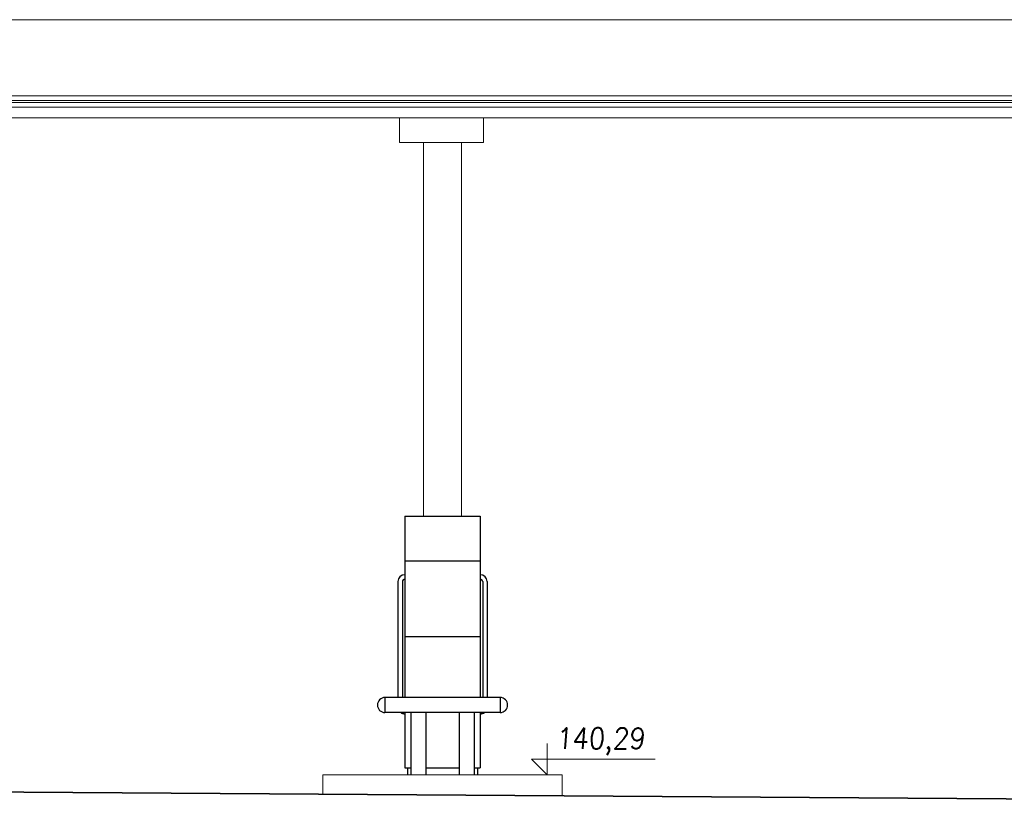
# Model space of a CAD drawing. Extents: x 64716 to 7565828, y -160732 to 5881792.
# Tile 53 of 160: x 108232 to 115272, y -1979 to 3637. Entities that reach past the tile are written whole.
import ezdxf

# ---------------------------------------------------------------- set-up
doc = ezdxf.new("R2010")
doc.units = 0
doc.header["$MEASUREMENT"] = 0
doc.layers.add('dach - izolacja', color=7, linetype='Continuous')
doc.layers.add('xxOś 2_rysunek_Widok ogólny_Dimension_', color=7, linetype='Continuous')
for name, color, linetype, lineweight in [('gruby', 7, 'Continuous', 35), ('linii', 7, 'Continuous', 15), ('LINII OPIS', 7, 'Continuous', 9)]:
    doc.layers.add(name, color=color, linetype=linetype, lineweight=lineweight)
doc.styles.add('RBCS_dim1', font='simplex.shx', dxfattribs={"width": 0.9, "oblique": 5, "height": 3})

# ---------------------------------------------------------------- blocks, each defined once
blk = doc.blocks.new('dystr.3')
at = {"layer": 'dach - izolacja'}
for p, q in [((6433772.5184, 5668694.5221, 0), (6433773.0384, 5668694.5221, 0)), ((6433772.5184, 5668694.5221, 0), (6433772.5184, 5668693.2261, 0)), ((6433773.0384, 5668694.5221, 0), (6433773.0584, 5668694.5221, 0)), ((6433773.0584, 5668694.5221, 0), (6433773.0584, 5668693.2261, 0)), ((6433772.5184, 5668694.2021, 0), (6433773.0584, 5668694.2021, 0)), ((6433772.4696, 5668694.0544, 0), (6433772.4696, 5668693.2261, 0)), ((6433772.5013, 5668694.0544, 0), (6433772.5013, 5668693.2261, 0)), ((6433773.0754, 5668694.0544, 0), (6433773.0754, 5668693.2261, 0)), ((6433773.1071, 5668694.0544, 0), (6433773.1071, 5668693.2261, 0)), ((6433772.5184, 5668693.6621, 0), (6433773.0384, 5668693.6621, 0)), ((6433773.0384, 5668693.6621, 0), (6433773.0584, 5668693.6621, 0)), ((6433772.3769, 5668693.2261, 0), (6433772.3769, 5668693.1181, 0)), ((6433773.1999, 5668693.2261, 0), (6433772.3769, 5668693.2261, 0)), ((6433773.1999, 5668693.2261, 0), (6433773.1999, 5668693.1181, 0)), ((6433773.1999, 5668693.1181, 0), (6433772.3769, 5668693.1181, 0)), ((6433772.5184, 5668693.1181, 0), (6433772.5184, 5668692.7221, 0)), ((6433772.5621, 5668693.1181, 0), (6433772.5621, 5668692.6721, 0)), ((6433772.6701, 5668693.1181, 0), (6433772.6701, 5668692.6721, 0)), ((6433772.9066, 5668693.1181, 0), (6433772.9066, 5668692.6721, 0)), ((6433773.0146, 5668693.1181, 0), (6433773.0146, 5668692.6721, 0)), ((6433773.0584, 5668693.1181, 0), (6433773.0584, 5668692.7221, 0)), ((6433772.5184, 5668692.7221, 0), (6433772.5621, 5668692.7221, 0)), ((6433772.5384, 5668692.7221, 0), (6433772.5384, 5668692.6721, 0)), ((6433772.6701, 5668692.7221, 0), (6433772.9066, 5668692.7221, 0)), ((6433773.0146, 5668692.7221, 0), (6433773.0384, 5668692.7221, 0)), ((6433773.0384, 5668692.7221, 0), (6433773.0584, 5668692.7221, 0)), ((6433773.0384, 5668692.7221, 0), (6433773.0384, 5668692.6721, 0))]:
    blk.add_line(p, q, dxfattribs=at)
for centre, radius, start, end in [((6433772.5184, 5668694.0544, 0), 0.0488, 90, 180), ((6433773.0584, 5668694.0544, 0), 0.0488, 0, 90), ((6433772.5184, 5668694.0544, 0), 0.0171, 90, 180), ((6433773.0584, 5668694.0544, 0), 0.0171, 0, 90), ((6433772.3769, 5668693.1721, 0), 0.054, 90, 270), ((6433773.1999, 5668693.1721, 0), 0.054, 270, 90), ((6433772.5184, 5668693.1574, 0), 0.0488, 233.68412, 270), ((6433773.0584, 5668693.1574, 0), 0.0488, 270, 306.31588)]:
    blk.add_arc(centre, radius, start, end, dxfattribs=at)

msp = doc.modelspace()

# ---------------------------------------------------------------- linework, layer by layer
at = {"layer": 'gruby', "elevation": 0}
msp.add_lwpolyline([(92455, -1978.5), (107205, -1878.5), (121955, -1978.5)], dxfattribs=at)
at = {"layer": 'linii'}
for p, q in [((92431.7, 3637, 0), (118957.8, 3637, 0)), ((94275, 3046, 0), (120136.2, 3046, 0)), ((94278.6, 3060.3, 0), (120132.6, 3060.3, 0)), ((120120, 3093.8, 0), (94292, 3093, 0)), ((94261.7, 3013.2, 0), (120147.6, 3011.2, 0)), ((121980.8, 2936.4, 0), (94232.9, 2936.4, 0)), ((121978.3, 2936.4, 0), (94232.9, 2936.4, 0)), ((110947.3, 2758.5, 0), (110947.3, 2935, 0)), ((110947.3, 2758.5, 0), (110947.3, 2935, 0)), ((111547.3, 2758.5, 0), (111547.3, 2935, 0)), ((111547.3, 2758.5, 0), (111547.3, 2935, 0)), ((110947.3, 2758.5, 0), (111547.3, 2758.5, 0)), ((110947.3, 2758.5, 0), (111547.3, 2758.5, 0)), ((110400, -1761.8, 0), (110400, -1900.2, 0)), ((112110, -1761.8, 0), (110400, -1761.8, 0)), ((110400, -1761.8, 0), (112110, -1761.8, 0)), ((112110, -1911.8, 0), (112110, -1761.8, 0))]:
    msp.add_line(p, q, dxfattribs=at)
msp.add_lwpolyline([(111118.5, 2758.5), (111391.5, 2758.5), (111391.5, 88.2), (111118.5, 88.2)], close=True, dxfattribs=at)
at = {"layer": 'linii', "ltscale": 0.2, "elevation": 0}
msp.add_lwpolyline([(110984.9, 88.2), (111524.9, 88.2), (111524.9, -330.7, -0.414214), (111573.6, -379.5), (111573.6, -1207.8), (111666.4, -1207.8, -1), (111666.4, -1315.8), (111553.7, -1315.8), (111524.9, -1325.2), (111524.9, -1711.8), (111504.9, -1711.8), (111504.9, -1761.8), (111004.9, -1761.8), (111004.9, -1711.8), (110984.9, -1711.8), (110984.9, -1325.2), (110956, -1315.8), (110843.4, -1315.8, -1), (110843.4, -1207.8), (110936.1, -1207.8), (110936.1, -379.5, -0.414214), (110984.9, -330.7), (110984.9, 88.2), (111524.9, 88.2)], format="xyb", dxfattribs=at)
at = {"layer": 'LINII OPIS'}
for p, q in [((112003, -1536.8, 0), (112003, -1761.8, 0)), ((112003, -1536.8, 0), (112003, -1761.8, 0)), ((112003, -1761.8, 0), (111890.5, -1649.3, 0)), ((111890.5, -1649.3, 0), (112003, -1649.3, 0)), ((112003, -1761.8, 0), (111890.5, -1649.3, 0)), ((111890.5, -1649.3, 0), (112003, -1649.3, 0)), ((112003, -1649.3, 0), (112550.5, -1649.3, 0)), ((112003, -1649.3, 0), (112775.3, -1649.3, 0))]:
    msp.add_line(p, q, dxfattribs=at)

# ---------------------------------------------------------------- block references
at = {"layer": 'linii', "xscale": 1000, "yscale": 1000, "zscale": 1000}
msp.add_blockref('dystr.3', (-6433661533.5, -5668694433.9, 0), dxfattribs=at)

# ---------------------------------------------------------------- texts
at = {"layer": 'xxOś 2_rysunek_Widok ogólny_Dimension_', "color": 6, "style": 'RBCS_dim1', "oblique": 5, "width": 0.9}
msp.add_text('140,29', height=150, dxfattribs=at).set_placement((112064.5, -1574.3, 0))

doc.saveas('drawing.dxf')
